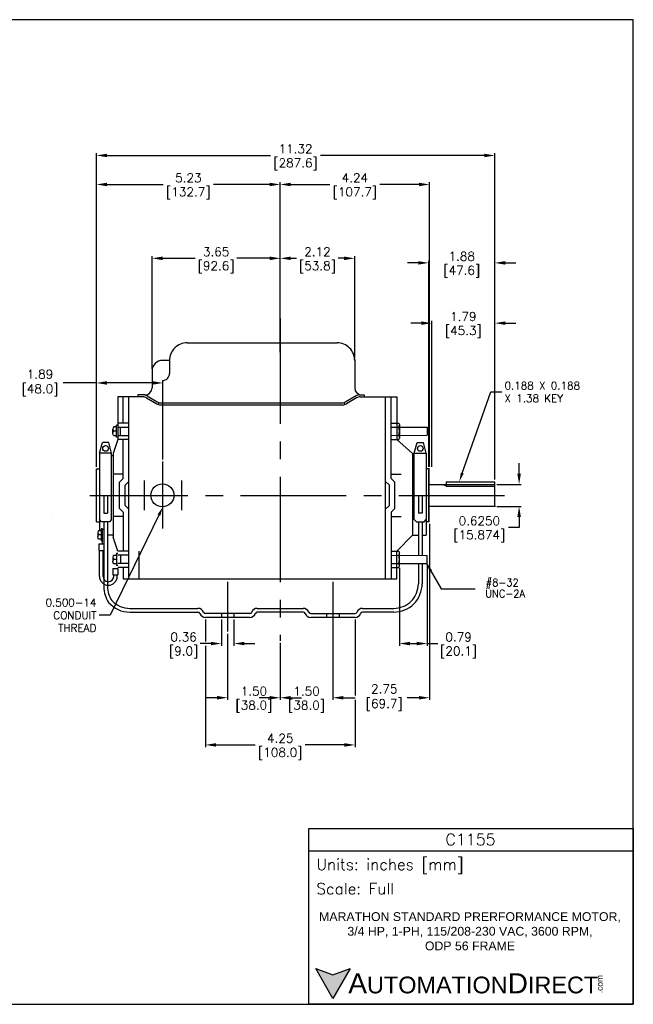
# Model space of a CAD drawing. Extents: x 897.4 to 937.4, y -8.5 to 19.5.
# Tile 2 of 2: x 920 to 937.4, y -8.5 to 19.5. Entities that reach past the tile are written whole.
import ezdxf
from ezdxf import colors
from ezdxf.entities.mleader import LeaderData, LeaderLine
from ezdxf.math import Vec2, Vec3

# ---------------------------------------------------------------- set-up
doc = ezdxf.new("R2010")
doc.units = 0
doc.header["$LTSCALE"] = 4
doc.header["$MEASUREMENT"] = 0
doc.linetypes.add('CENTER2', pattern=[1.125, 0.75, -0.125, 0.125, -0.125])
doc.layers.get('0').update_dxf_attribs({"linetype": 'CONTINUOUS'})
doc.layers.get('DEFPOINTS').update_dxf_attribs({"linetype": 'CONTINUOUS'})
for name, color, linetype in [('CENTER', 40, 'CENTER2'), ('DIMENSIONS', 140, 'CONTINUOUS'), ('DIMENSIONS @ 1', 140, 'CONTINUOUS'), ('TEXT', 140, 'CONTINUOUS')]:
    doc.layers.add(name, color=color, linetype=linetype)
doc.styles.add('\\M+2ABAC\\M+2A6A11', font='txt')
doc.styles.add('ROMANS', font='romans.shx')
doc.styles.get("Standard").update_dxf_attribs({"font": 'romans.shx'})
doc.dimstyles.new('DIMSTYLE_1', dxfattribs={"dimtxt": 0.1, "dimasz": 0.15, "dimexe": 0.18, "dimexo": 0.0625, "dimgap": 0.09, "dimtad": 0, "dimtih": 1, "dimtoh": 1, "dimdec": 3, "dimzin": 4, "dimdsep": 46, "dimtxsty": 'Standard', "dimcen": 0.09, "dimadec": 0, "dimazin": 0, "dimtp": 0.005, "dimtm": 0.005, "dimtfac": 1, "dimtdec": 3, "dimtofl": 0, "dimtmove": 0, "dimatfit": 3, "dimfxl": 0, "dimtolj": 1, "dimtzin": 4, "dimarcsym": 0})
doc.dimstyles.get("Standard").update_dxf_attribs({"dimtxt": 0.25, "dimasz": 0.3, "dimexe": 0.0625, "dimexo": 0.0625, "dimgap": 0.0625, "dimtad": 0, "dimtih": 1, "dimtoh": 1, "dimzin": 0, "dimdsep": 46, "dimtxsty": 'Standard', "dimcen": 0, "dimadec": 0, "dimazin": 0, "dimtfac": 1, "dimtofl": 0, "dimtmove": 0, "dimatfit": 3, "dimfxl": 0, "dimtolj": 1, "dimtzin": 0, "dimarcsym": 0})

# ---------------------------------------------------------------- blocks, each defined once
blk = doc.blocks.new('*D169')
at = {"layer": 'DEFPOINTS', "color": 0}
for p in [(933.471, 15.605), (922.148, 6.69), (933.471, 6.327)]:
    blk.add_point(p, dxfattribs=at)
at = {"layer": 'DIMENSIONS', "color": 0, "lineweight": -2}
for p, q in [((922.148, 6.753), (922.148, 15.667)), ((922.448, 15.605), (927.098, 15.605)), ((933.171, 15.605), (928.521, 15.605)), ((933.471, 6.39), (933.471, 15.667))]:
    blk.add_line(p, q, dxfattribs=at)
at = {"layer": 'DIMENSIONS', "color": 0}
for points in [[(922.448, 15.655), (922.448, 15.555), (922.148, 15.605)], [(933.171, 15.655), (933.171, 15.555), (933.471, 15.605)]]:
    blk.add_solid(points, dxfattribs=at)
at = {"layer": 'DIMENSIONS', "color": 0, "char_height": 0.25, "attachment_point": 5}
for s, insert in [('\\A1;11.32', (927.809, 15.792)), ('\\A1;[287.6]', (927.809, 15.352))]:
    blk.add_mtext(s, dxfattribs=dict(at, insert=insert))
blk = doc.blocks.new('*D140')
at = {"layer": 'DEFPOINTS', "color": 0}
for p in [(925.879, 2.067), (927.374, 1.804), (927.374, 0.184)]:
    blk.add_point(p, dxfattribs=at)
at = {"layer": 'DIMENSIONS', "color": 0, "lineweight": -2}
for p, q in [((925.879, 2.004), (925.879, 0.121)), ((927.374, 1.742), (927.374, 0.121)), ((925.579, 0.184), (925.279, 0.184)), ((927.674, 0.184), (927.974, 0.184))]:
    blk.add_line(p, q, dxfattribs=at)
at = {"layer": 'DIMENSIONS', "color": 0}
for points in [[(925.579, 0.234), (925.579, 0.134), (925.879, 0.184)], [(927.674, 0.234), (927.674, 0.134), (927.374, 0.184)]]:
    blk.add_solid(points, dxfattribs=at)
at = {"layer": 'DIMENSIONS', "color": 0, "char_height": 0.25, "attachment_point": 5}
for s, insert in [('\\A1;1.50', (926.626, 0.371)), ('\\A1;[38.0]', (926.626, -0.069))]:
    blk.add_mtext(s, dxfattribs=dict(at, insert=insert))
blk = doc.blocks.new('*D142')
at = {"layer": 'DEFPOINTS', "color": 0}
for p in [(931.615, 5.19), (928.869, 2.567), (931.615, 0.184)]:
    blk.add_point(p, dxfattribs=at)
at = {"layer": 'DIMENSIONS', "color": 0, "lineweight": -2}
for p, q in [((931.615, 5.127), (931.615, 0.121)), ((928.869, 2.504), (928.869, 0.121)), ((929.169, 0.184), (929.503, 0.184)), ((931.315, 0.184), (930.985, 0.184))]:
    blk.add_line(p, q, dxfattribs=at)
at = {"layer": 'DIMENSIONS', "color": 0}
for points in [[(929.169, 0.234), (929.169, 0.134), (928.869, 0.184)], [(931.315, 0.234), (931.315, 0.134), (931.615, 0.184)]]:
    blk.add_solid(points, dxfattribs=at)
at = {"layer": 'DIMENSIONS', "color": 0, "insert": (930.244, 0.184), "char_height": 0.25, "attachment_point": 5}
blk.add_mtext('\\A1; 2.75\\P [69.7]', dxfattribs=at)
blk = doc.blocks.new('*D143')
at = {"layer": 'DEFPOINTS', "color": 0}
for p in [(930.76, 3.945), (931.551, 4.004), (931.551, 1.725)]:
    blk.add_point(p, dxfattribs=at)
at = {"layer": 'DIMENSIONS', "color": 0, "lineweight": -2}
for p, q in [((931.551, 3.942), (931.551, 1.662)), ((930.76, 3.883), (930.76, 1.662)), ((931.06, 1.725), (931.251, 1.725)), ((931.551, 1.725), (931.851, 1.725))]:
    blk.add_line(p, q, dxfattribs=at)
at = {"layer": 'DIMENSIONS', "color": 0}
for points in [[(931.06, 1.775), (931.06, 1.675), (930.76, 1.725)], [(931.251, 1.775), (931.251, 1.675), (931.551, 1.725)]]:
    blk.add_solid(points, dxfattribs=at)
at = {"layer": 'DIMENSIONS', "color": 0, "char_height": 0.25, "attachment_point": 5}
for s, insert in [('\\A1;0.79', (932.443, 1.912)), ('\\A1;[20.1]', (932.443, 1.472))]:
    blk.add_mtext(s, dxfattribs=dict(at, insert=insert))
blk = doc.blocks.new('*D145')
at = {"layer": 'DEFPOINTS', "color": 0}
for p in [(933.471, 6.252), (933.471, 5.627), (934.163, 5.627)]:
    blk.add_point(p, dxfattribs=at)
at = {"layer": 'DIMENSIONS', "color": 0, "lineweight": -2}
for p, q in [((934.163, 6.552), (934.163, 6.852)), ((933.533, 6.252), (934.225, 6.252)), ((933.533, 5.627), (934.225, 5.627)), ((934.163, 5.327), (934.163, 5.027)), ((934.163, 5.027), (933.863, 5.027))]:
    blk.add_line(p, q, dxfattribs=at)
at = {"layer": 'DIMENSIONS', "color": 0}
for points in [[(934.113, 6.552), (934.213, 6.552), (934.163, 6.252)], [(934.113, 5.327), (934.213, 5.327), (934.163, 5.627)]]:
    blk.add_solid(points, dxfattribs=at)
at = {"layer": 'DIMENSIONS', "color": 0, "char_height": 0.25, "attachment_point": 5}
for s, insert in [('\\A1;0.6250', (933.033, 5.215)), ('\\A1;[15.874]', (933.033, 4.774))]:
    blk.add_mtext(s, dxfattribs=dict(at, insert=insert))
blk = doc.blocks.new('*D173')
at = {"layer": 'DEFPOINTS', "color": 0}
for p in [(927.374, 12.68), (927.374, 9.946), (923.729, 9.475)]:
    blk.add_point(p, dxfattribs=at)
at = {"layer": 'DIMENSIONS', "color": 0, "lineweight": -2}
for p, q in [((923.729, 9.538), (923.729, 12.742)), ((924.029, 12.68), (924.959, 12.68)), ((927.074, 12.68), (926.144, 12.68)), ((927.374, 10.008), (927.374, 12.742))]:
    blk.add_line(p, q, dxfattribs=at)
at = {"layer": 'DIMENSIONS', "color": 0}
for points in [[(924.029, 12.73), (924.029, 12.63), (923.729, 12.68)], [(927.074, 12.73), (927.074, 12.63), (927.374, 12.68)]]:
    blk.add_solid(points, dxfattribs=at)
at = {"layer": 'DIMENSIONS', "color": 0, "char_height": 0.25, "attachment_point": 5}
for s, insert in [('\\A1;3.65', (925.551, 12.867)), ('\\A1;[92.6]', (925.551, 12.427))]:
    blk.add_mtext(s, dxfattribs=dict(at, insert=insert))
blk = doc.blocks.new('*D168')
at = {"layer": 'DEFPOINTS', "color": 0}
for p in [(922.148, 9.136), (924.039, 6.901), (922.148, 6.69)]:
    blk.add_point(p, dxfattribs=at)
at = {"layer": 'DIMENSIONS', "color": 0, "lineweight": -2}
for p, q in [((922.148, 9.136), (921.201, 9.136)), ((922.148, 6.753), (922.148, 9.199)), ((923.739, 9.136), (922.448, 9.136)), ((924.039, 6.963), (924.039, 9.199))]:
    blk.add_line(p, q, dxfattribs=at)
at = {"layer": 'DIMENSIONS', "color": 0}
for points in [[(922.448, 9.186), (922.448, 9.086), (922.148, 9.136)], [(923.739, 9.186), (923.739, 9.086), (924.039, 9.136)]]:
    blk.add_solid(points, dxfattribs=at)
at = {"layer": 'DIMENSIONS', "color": 0, "insert": (920.46, 9.136), "char_height": 0.25, "attachment_point": 5}
blk.add_mtext('\\A1; 1.89\\P [48.0]', dxfattribs=at)
blk = doc.blocks.new('*D171')
at = {"layer": 'DEFPOINTS', "color": 0}
for p in [(929.49, 12.68), (927.374, 10.276), (929.49, 9.776)]:
    blk.add_point(p, dxfattribs=at)
at = {"layer": 'DIMENSIONS', "color": 0, "lineweight": -2}
for p, q in [((927.374, 10.338), (927.374, 12.742)), ((927.674, 12.68), (927.84, 12.68)), ((929.19, 12.68), (929.024, 12.68)), ((929.49, 9.838), (929.49, 12.742))]:
    blk.add_line(p, q, dxfattribs=at)
at = {"layer": 'DIMENSIONS', "color": 0}
for points in [[(927.674, 12.73), (927.674, 12.63), (927.374, 12.68)], [(929.19, 12.73), (929.19, 12.63), (929.49, 12.68)]]:
    blk.add_solid(points, dxfattribs=at)
at = {"layer": 'DIMENSIONS', "color": 0, "char_height": 0.25, "attachment_point": 5}
for s, insert in [('\\A1;2.12', (928.432, 12.867)), ('\\A1;[53.8]', (928.432, 12.427))]:
    blk.add_mtext(s, dxfattribs=dict(at, insert=insert))
blk = doc.blocks.new('*D158')
at = {"layer": 'DEFPOINTS', "color": 0}
for p in [(933.471, 12.55), (931.595, 6.69), (933.471, 6.327)]:
    blk.add_point(p, dxfattribs=at)
at = {"layer": 'DIMENSIONS', "color": 0, "lineweight": -2}
for p, q in [((931.595, 6.753), (931.595, 12.612)), ((933.471, 6.39), (933.471, 12.612)), ((931.295, 12.55), (930.995, 12.55)), ((933.771, 12.55), (934.071, 12.55))]:
    blk.add_line(p, q, dxfattribs=at)
at = {"layer": 'DIMENSIONS', "color": 0}
for points in [[(931.295, 12.6), (931.295, 12.5), (931.595, 12.55)], [(933.771, 12.6), (933.771, 12.5), (933.471, 12.55)]]:
    blk.add_solid(points, dxfattribs=at)
at = {"layer": 'DIMENSIONS', "color": 0, "char_height": 0.25, "attachment_point": 5}
for s, insert in [('\\A1;1.88', (932.533, 12.737)), ('\\A1;[47.6]', (932.533, 12.297))]:
    blk.add_mtext(s, dxfattribs=dict(at, insert=insert))
blk = doc.blocks.new('*D159')
at = {"layer": 'DEFPOINTS', "color": 0}
for p in [(933.471, 10.837), (931.686, 6.69), (933.471, 6.327)]:
    blk.add_point(p, dxfattribs=at)
at = {"layer": 'DIMENSIONS', "color": 0, "lineweight": -2}
for p, q in [((931.386, 10.837), (931.086, 10.837)), ((931.686, 6.753), (931.686, 10.9)), ((933.471, 6.39), (933.471, 10.9)), ((933.771, 10.837), (934.071, 10.837))]:
    blk.add_line(p, q, dxfattribs=at)
at = {"layer": 'DIMENSIONS', "color": 0}
for points in [[(931.386, 10.887), (931.386, 10.787), (931.686, 10.837)], [(933.771, 10.887), (933.771, 10.787), (933.471, 10.837)]]:
    blk.add_solid(points, dxfattribs=at)
at = {"layer": 'DIMENSIONS', "color": 0, "char_height": 0.25, "attachment_point": 5}
for s, insert in [('\\A1;1.79', (932.578, 11.025)), ('\\A1;[45.3]', (932.578, 10.584))]:
    blk.add_mtext(s, dxfattribs=dict(at, insert=insert))
blk = doc.blocks.new('*D172')
at = {"layer": 'DEFPOINTS', "color": 0}
for p in [(931.615, 14.78), (927.374, 10.276), (931.615, 6.69)]:
    blk.add_point(p, dxfattribs=at)
at = {"layer": 'DIMENSIONS', "color": 0, "lineweight": -2}
for p, q in [((927.374, 10.338), (927.374, 14.843)), ((931.615, 6.753), (931.615, 14.843)), ((927.674, 14.78), (928.783, 14.78)), ((931.315, 14.78), (930.206, 14.78))]:
    blk.add_line(p, q, dxfattribs=at)
at = {"layer": 'DIMENSIONS', "color": 0}
for points in [[(927.674, 14.83), (927.674, 14.73), (927.374, 14.78)], [(931.315, 14.83), (931.315, 14.73), (931.615, 14.78)]]:
    blk.add_solid(points, dxfattribs=at)
at = {"layer": 'DIMENSIONS', "color": 0, "char_height": 0.25, "attachment_point": 5}
for s, insert in [('\\A1;4.24', (929.495, 14.968)), ('\\A1;[107.7]', (929.495, 14.527))]:
    blk.add_mtext(s, dxfattribs=dict(at, insert=insert))
blk = doc.blocks.new('*D161')
at = {"layer": 'DEFPOINTS', "color": 0}
for p in [(928.869, 2.067), (927.374, 1.804), (928.869, 0.184)]:
    blk.add_point(p, dxfattribs=at)
at = {"layer": 'DIMENSIONS', "color": 0, "lineweight": -2}
for p, q in [((928.869, 2.004), (928.869, 0.121)), ((927.374, 1.742), (927.374, 0.121)), ((927.074, 0.184), (926.774, 0.184)), ((929.169, 0.184), (929.469, 0.184))]:
    blk.add_line(p, q, dxfattribs=at)
at = {"layer": 'DIMENSIONS', "color": 0}
for points in [[(927.074, 0.234), (927.074, 0.134), (927.374, 0.184)], [(929.169, 0.234), (929.169, 0.134), (928.869, 0.184)]]:
    blk.add_solid(points, dxfattribs=at)
at = {"layer": 'DIMENSIONS', "color": 0, "char_height": 0.25, "attachment_point": 5}
for s, insert in [('\\A1;1.50', (928.122, 0.371)), ('\\A1;[38.0]', (928.122, -0.069))]:
    blk.add_mtext(s, dxfattribs=dict(at, insert=insert))
blk = doc.blocks.new('*D170')
at = {"layer": 'DEFPOINTS', "color": 0}
for p in [(922.148, 14.78), (927.374, 10.276), (922.148, 6.69)]:
    blk.add_point(p, dxfattribs=at)
at = {"layer": 'DIMENSIONS', "color": 0, "lineweight": -2}
for p, q in [((922.148, 6.753), (922.148, 14.843)), ((927.374, 10.338), (927.374, 14.843)), ((922.448, 14.78), (924.05, 14.78)), ((927.074, 14.78), (925.472, 14.78))]:
    blk.add_line(p, q, dxfattribs=at)
at = {"layer": 'DIMENSIONS', "color": 0}
for points in [[(922.448, 14.83), (922.448, 14.73), (922.148, 14.78)], [(927.074, 14.83), (927.074, 14.73), (927.374, 14.78)]]:
    blk.add_solid(points, dxfattribs=at)
at = {"layer": 'DIMENSIONS', "color": 0, "char_height": 0.25, "attachment_point": 5}
for s, insert in [('\\A1;5.23', (924.761, 14.968)), ('\\A1;[132.7]', (924.761, 14.527))]:
    blk.add_mtext(s, dxfattribs=dict(at, insert=insert))
blk = doc.blocks.new('*D163')
at = {"layer": 'DEFPOINTS', "color": 0}
for p in [(925.701, 2.469), (926.056, 2.469), (925.701, 1.725)]:
    blk.add_point(p, dxfattribs=at)
at = {"layer": 'DIMENSIONS', "color": 0, "lineweight": -2}
for p, q in [((925.701, 2.406), (925.701, 1.662)), ((926.056, 2.406), (926.056, 1.662)), ((925.401, 1.725), (925.101, 1.725)), ((926.356, 1.725), (926.656, 1.725))]:
    blk.add_line(p, q, dxfattribs=at)
at = {"layer": 'DIMENSIONS', "color": 0}
for points in [[(925.401, 1.775), (925.401, 1.675), (925.701, 1.725)], [(926.356, 1.775), (926.356, 1.675), (926.056, 1.725)]]:
    blk.add_solid(points, dxfattribs=at)
at = {"layer": 'DIMENSIONS', "color": 0, "char_height": 0.25, "attachment_point": 5}
for s, insert in [('\\A1;0.36', (924.628, 1.912)), ('\\A1;[9.0]', (924.628, 1.472))]:
    blk.add_mtext(s, dxfattribs=dict(at, insert=insert))
blk = doc.blocks.new('*D167')
at = {"layer": 'DEFPOINTS', "color": 0}
for p in [(925.248, 2.469), (929.5, 2.469), (929.5, -1.158)]:
    blk.add_point(p, dxfattribs=at)
at = {"layer": 'DIMENSIONS', "color": 0, "lineweight": -2}
for p, q in [((925.248, 2.406), (925.248, 1.787)), ((929.5, 2.406), (929.5, 0.246)), ((925.248, 1.662), (925.248, -1.22)), ((929.5, 0.121), (929.5, -1.22)), ((925.548, -1.158), (926.663, -1.158)), ((929.2, -1.158), (928.085, -1.158))]:
    blk.add_line(p, q, dxfattribs=at)
at = {"layer": 'DIMENSIONS', "color": 0}
for points in [[(925.548, -1.108), (925.548, -1.208), (925.248, -1.158)], [(929.2, -1.108), (929.2, -1.208), (929.5, -1.158)]]:
    blk.add_solid(points, dxfattribs=at)
at = {"layer": 'DIMENSIONS', "color": 0, "char_height": 0.25, "attachment_point": 5}
for s, insert in [('\\A1;4.25', (927.374, -0.97)), ('\\A1;[108.0]', (927.374, -1.411))]:
    blk.add_mtext(s, dxfattribs=dict(at, insert=insert))

msp = doc.modelspace()

# ---------------------------------------------------------------- hatches: boundary and pattern name
at = {"layer": 'TEXT'}
msp.add_hatch(color=256, dxfattribs=at).paths.add_polyline_path([(929.36413, -7.5143), (928.87304, -7.69305), (928.38194, -7.5143), (928.87304, -8.36491)])

# ---------------------------------------------------------------- linework, layer by layer
for p, q in [((924.72628, 10.27575), (928.99001, 10.27575)), ((929.49018, 9.80558), (929.49018, 8.99364)), ((924.2261, 9.77558), (924.0287, 9.77558)), ((924.2261, 9.77558), (924.2261, 9.40241)), ((923.7286, 9.50547), (923.7286, 8.99472)), ((922.75954, 8.74158), (922.75954, 7.53041)), ((923.47248, 8.74158), (922.75954, 8.74158)), ((922.91336, 7.99058), (922.91336, 8.74158)), ((923.07341, 3.56881), (923.07341, 8.74158)), ((923.32346, 8.79588), (923.32346, 8.74158)), ((923.52853, 8.79588), (923.32346, 8.79588)), ((923.57374, 8.71406), (923.86358, 8.54398)), ((923.5885, 8.76836), (923.87834, 8.59827)), ((929.52757, 8.76836), (929.23775, 8.59827)), ((929.54232, 8.71406), (929.25249, 8.54398)), ((929.62883, 8.79588), (929.75526, 8.79588)), ((929.64359, 8.74158), (930.68386, 8.74158)), ((929.75526, 8.79588), (929.75526, 8.74181)), ((930.36998, 3.56881), (930.36998, 8.74158)), ((930.53004, 6.41787), (930.53004, 8.74158)), ((930.68386, 8.74158), (930.68386, 7.53041)), ((923.91237, 8.52346), (923.92714, 8.57775)), ((923.92523, 8.57075), (929.1366, 8.57075)), ((923.96288, 8.51646), (929.15319, 8.51646)), ((929.18895, 8.57775), (929.20371, 8.52346)), ((922.70279, 7.88404), (922.64777, 7.88404)), ((922.71779, 7.58994), (922.71779, 7.93105)), ((922.7578, 7.93105), (922.71779, 7.93105)), ((923.07341, 7.99058), (922.75954, 7.99058)), ((922.75954, 7.87553), (923.07341, 7.87553)), ((922.83333, 7.64546), (922.83333, 7.87553)), ((930.53004, 7.99057), (930.7401, 7.99057)), ((930.53004, 7.87553), (931.55105, 7.87553)), ((930.7401, 7.99057), (930.76011, 7.95592)), ((930.76011, 7.95592), (930.76011, 7.56506)), ((931.55105, 7.87553), (931.55105, 7.64888)), ((922.61776, 7.69872), (922.61776, 7.82227)), ((922.71779, 7.76049), (922.64777, 7.76049)), ((922.64777, 7.63695), (922.70529, 7.63695)), ((922.7578, 7.58994), (922.71779, 7.58994)), ((922.75954, 7.64546), (923.07341, 7.64546)), ((930.53004, 7.64546), (931.55105, 7.64888)), ((930.7401, 7.53041), (930.76011, 7.56506)), ((922.23713, 7.13515), (922.31947, 7.4424)), ((922.49892, 7.4424), (922.31947, 7.4424)), ((922.58125, 7.13515), (922.49892, 7.4424)), ((922.75954, 7.53041), (922.62826, 7.13028)), ((923.07341, 7.53041), (922.75954, 7.53041)), ((922.91336, 6.41787), (922.91336, 7.53041)), ((930.53004, 7.53041), (930.7401, 7.53041)), ((930.68386, 7.53041), (931.13513, 7.13028)), ((931.18216, 7.13515), (931.26448, 7.4424)), ((931.26448, 7.4424), (931.44393, 7.4424)), ((931.52627, 7.13515), (931.44393, 7.4424)), ((922.23713, 7.13515), (922.23713, 4.94302)), ((922.58125, 7.13515), (922.23713, 7.13515)), ((922.58125, 5.24963), (922.58125, 7.13515)), ((922.62826, 7.06776), (922.58125, 7.06776)), ((922.62826, 7.13028), (922.62826, 4.74945)), ((931.13513, 7.13028), (931.18216, 7.13028)), ((931.13513, 7.13028), (931.13513, 4.81198)), ((931.18216, 7.13515), (931.52627, 7.13515)), ((931.18216, 5.24963), (931.18216, 7.13515)), ((931.52627, 7.13515), (931.52627, 4.81198)), ((922.1481, 5.18961), (922.1481, 6.69013)), ((922.1481, 6.69013), (922.23713, 6.69013)), ((922.91336, 6.54008), (922.62826, 6.54008)), ((930.53004, 6.54008), (930.81513, 6.54008)), ((931.61529, 6.69013), (931.52627, 6.69013)), ((931.59529, 5.18961), (931.59529, 6.69013)), ((931.6099, 5.18961), (931.6099, 6.69013)), ((922.91336, 6.41787), (922.80832, 6.31283)), ((922.80832, 5.56689), (922.80832, 6.31283)), ((923.07341, 6.33501), (922.96838, 6.22998)), ((922.96838, 5.64977), (922.96838, 6.22998)), ((930.36998, 6.33501), (930.47501, 6.22998)), ((930.47501, 5.64977), (930.47501, 6.22998)), ((930.53004, 6.41787), (930.63507, 6.31283)), ((930.63507, 5.56689), (930.63507, 6.31283)), ((931.6153, 6.25234), (933.47086, 6.25234)), ((932.07884, 6.2069), (931.9691, 6.25234)), ((932.08799, 6.32738), (933.47086, 6.32738)), ((932.08799, 6.32738), (932.08799, 6.25234)), ((932.08799, 6.25234), (932.08799, 6.20409)), ((932.09798, 6.20308), (933.47086, 6.20308)), ((933.47086, 5.62738), (933.47086, 6.32738)), ((922.35567, 5.93987), (922.35567, 5.43284)), ((922.4627, 5.93987), (922.4627, 5.43284)), ((931.3007, 5.93987), (931.3007, 5.43284)), ((931.40773, 5.93987), (931.40773, 5.43284)), ((923.07341, 5.54473), (922.96838, 5.64977)), ((930.36998, 5.54473), (930.47501, 5.64977)), ((931.6153, 5.62738), (933.49086, 5.62738)), ((922.35567, 5.43284), (922.4627, 5.43284)), ((922.91336, 5.33966), (922.62826, 5.33966)), ((922.91336, 5.46185), (922.80832, 5.56689)), ((922.91336, 5.46185), (922.91336, 4.34932)), ((930.53004, 5.46185), (930.63507, 5.56689)), ((930.53004, 5.46185), (930.53004, 3.56881)), ((930.53004, 5.33966), (930.81513, 5.33966)), ((931.40773, 5.43284), (931.3007, 5.43284)), ((922.1481, 5.18961), (922.23713, 5.18961)), ((922.29715, 5.18961), (922.23713, 5.24963)), ((922.52123, 5.18961), (922.29715, 5.18961)), ((922.35568, 5.18961), (922.36118, 3.33576)), ((922.46271, 5.18961), (922.46271, 3.34858)), ((922.58125, 5.24963), (922.52123, 5.18961)), ((931.18216, 5.24963), (931.24217, 5.18961)), ((931.24217, 5.18961), (931.46625, 5.18961)), ((931.30068, 5.18961), (931.30068, 4.23277)), ((931.40772, 5.18961), (931.40772, 4.23241)), ((931.46625, 5.18961), (931.52627, 5.24963)), ((931.6099, 5.18961), (931.52627, 5.18961)), ((922.18561, 4.88125), (922.18561, 4.75771)), ((922.21562, 4.94302), (922.27064, 4.94302)), ((922.28564, 4.81948), (922.21562, 4.81948)), ((922.32566, 4.99004), (922.28564, 4.99004)), ((922.28564, 4.99004), (922.28564, 4.64892)), ((922.32566, 4.55798), (922.32566, 4.99004)), ((922.32566, 4.97653), (922.35567, 4.97653)), ((922.62826, 4.81198), (922.46271, 4.81198)), ((930.68386, 4.34931), (931.13513, 4.81198)), ((931.13513, 4.81198), (931.30068, 4.81198)), ((931.40772, 4.81198), (931.52627, 4.81198)), ((922.27064, 4.69594), (922.21562, 4.69594)), ((922.21562, 4.55798), (922.35567, 4.55798)), ((922.21562, 4.55798), (922.21562, 4.37543)), ((922.32566, 4.64892), (922.28564, 4.64892)), ((922.75954, 4.34932), (922.62826, 4.74945)), ((922.21562, 4.37543), (922.35567, 4.37543)), ((922.23563, 3.63561), (922.23563, 4.37543)), ((922.33566, 3.63561), (922.33566, 4.37543)), ((922.64777, 4.24278), (922.70529, 4.24278)), ((922.7578, 4.2898), (922.71779, 4.2898)), ((922.71779, 4.2898), (922.71779, 3.94868)), ((923.07341, 4.34932), (922.75954, 4.34932)), ((923.07341, 4.23428), (922.75954, 4.23428)), ((922.83333, 4.23428), (922.83333, 4.0042)), ((923.35954, 3.56881), (923.35954, 4.34932)), ((930.53004, 4.34931), (930.7401, 4.34931)), ((930.53004, 4.23428), (931.55105, 4.23086)), ((930.68386, 3.56881), (930.68386, 4.34931)), ((930.7401, 4.34931), (930.76011, 4.31466)), ((930.76011, 3.92381), (930.76011, 4.31466)), ((931.55105, 4.0042), (931.55105, 4.23086)), ((922.61776, 4.18101), (922.61776, 4.05747)), ((922.71779, 4.11924), (922.64777, 4.11924)), ((922.70279, 3.9957), (922.64777, 3.9957)), ((922.7578, 3.94868), (922.71779, 3.94868)), ((923.07341, 4.0042), (922.75954, 4.0042)), ((930.53004, 4.0042), (931.55105, 4.0042)), ((930.7401, 3.88916), (930.76011, 3.92381)), ((931.30068, 4.0042), (931.30068, 3.42617)), ((931.40772, 4.0042), (931.40772, 3.42617)), ((922.6195, 3.85775), (922.75954, 3.85775)), ((922.6195, 3.85775), (922.6195, 3.67519)), ((922.6195, 3.67519), (922.75954, 3.67519)), ((922.6395, 3.63561), (922.6395, 3.67519)), ((922.73954, 3.63561), (922.73954, 3.67519)), ((923.07341, 3.88916), (922.75954, 3.88916)), ((922.75954, 3.85775), (922.75954, 3.67519)), ((922.91336, 3.88916), (922.91336, 3.56881)), ((930.53004, 3.88916), (930.7401, 3.88916)), ((922.91336, 3.56881), (930.68386, 3.56881)), ((922.69685, 2.72594), (922.69795, 2.72594)), ((923.09722, 2.6189), (925.03476, 2.61889)), ((923.09737, 2.72594), (925.03476, 2.72593)), ((926.50864, 2.57587), (925.24838, 2.57587)), ((925.70095, 2.57587), (925.70095, 2.46884)), ((926.05608, 2.57587), (926.05608, 2.46884)), ((926.72225, 2.72593), (928.02571, 2.72593)), ((928.02571, 2.61889), (926.72225, 2.61889)), ((928.23933, 2.57587), (929.49959, 2.57587)), ((928.6919, 2.57587), (928.6919, 2.46884)), ((929.04703, 2.57587), (929.04703, 2.46884)), ((929.7132, 2.72593), (930.60044, 2.72593)), ((930.60044, 2.61889), (929.7132, 2.61889)), ((926.50864, 2.46884), (925.24838, 2.46884)), ((929.49959, 2.46884), (928.23933, 2.46884))]:
    msp.add_line(p, q)
for centre, radius in [((922.40919, 7.27378), 0.08003), ((931.3542, 7.27378), 0.08003), ((924.02315, 5.93987), 0.32812)]:
    msp.add_circle(centre, radius)
for centre, radius, start, end in [((924.72628, 9.77558), 0.50017, 90.000034, 180.000068), ((928.99001, 9.77558), 0.50017, 0, 90.000034), ((924.0287, 9.47547), 0.3001, 90.000034, 180.000068), ((924.02605, 9.40473), 0.20007, 270.000109, 0.000137), ((923.52853, 8.99596), 0.20007, 270.000109, 359.644046), ((929.69024, 8.99596), 0.20007, 180.663161, 270.000109), ((923.47248, 8.54151), 0.20007, 59.592789, 90.000034), ((923.48724, 8.59581), 0.20007, 59.592789, 90.000034), ((929.62883, 8.59581), 0.20007, 90.000034, 120.407211), ((929.64359, 8.54151), 0.20007, 90.000034, 120.407211), ((923.96484, 8.71651), 0.20007, 239.59298, 270.000109), ((923.9796, 8.77082), 0.20007, 239.59298, 270.000109), ((929.13647, 8.77082), 0.20007, 270.000109, 300.407211), ((929.15123, 8.71651), 0.20007, 270.000109, 300.407211), ((922.70279, 7.89904), 0.015, 269.999966, 0), ((930.66743, 7.93305), 0.09269, 321.642011, 0.000137), ((930.41938, 7.7605), 0.34074, 340.268386, 19.731614), ((922.70279, 7.62195), 0.015, 0, 90.000034), ((930.66743, 7.58793), 0.09269, 0, 38.358016), ((932.09798, 6.2531), 0.05002, 247.499867, 270.000109), ((922.27064, 4.95803), 0.015, 269.999966, 0), ((922.27064, 4.68093), 0.015, 0, 90.000034), ((922.70279, 4.25779), 0.015, 269.999966, 0), ((930.66743, 4.29179), 0.09269, 321.642011, 0.000137), ((930.41938, 4.11925), 0.34074, 340.268386, 19.731614), ((922.70279, 3.98069), 0.015, 0, 90.000034), ((930.66743, 3.94668), 0.09269, 0, 38.358016), ((922.48758, 3.63561), 0.25196, 180, 0), ((922.48758, 3.63561), 0.15192, 180, 0), ((930.60044, 3.42617), 0.80728, 270.000109, 0.000137), ((930.60044, 3.42617), 0.70024, 270.000109, 0.000137), ((923.16846, 3.33576), 0.80728, 180.00007, 213.237869), ((923.16295, 3.34858), 0.70024, 180.00007, 215.104478), ((923.09966, 3.42617), 0.80728, 221.308186, 270.000002), ((923.09966, 3.42617), 0.70024, 223.304431, 270.000002), ((925.03476, 2.55887), 0.16706, 19.8288, 90.000034), ((925.03476, 2.55887), 0.06002, 19.829528, 90.000034), ((925.24838, 2.63589), 0.16706, 199.828184, 270.000109), ((925.24838, 2.63589), 0.06002, 199.827186, 270.000109), ((926.50864, 2.63589), 0.06002, 270.000109, 340.172196), ((926.50864, 2.63589), 0.16706, 270.000109, 340.171816), ((926.72225, 2.55887), 0.16706, 90.000034, 160.171214), ((926.72225, 2.55887), 0.06002, 90.000034, 160.170482), ((928.02571, 2.55887), 0.16706, 19.8288, 90.000034), ((928.02571, 2.55887), 0.06002, 19.829528, 90.000034), ((928.23933, 2.63589), 0.16706, 199.828184, 270.000109), ((928.23933, 2.63589), 0.06002, 199.827804, 270.000109), ((929.49959, 2.63589), 0.06002, 270.000109, 340.172196), ((929.49959, 2.63589), 0.16706, 270.000109, 340.171816), ((929.7132, 2.55887), 0.16706, 90.000034, 160.171214), ((929.7132, 2.55887), 0.06002, 90.000034, 160.1711)]:
    msp.add_arc(centre, radius, start, end)
for points in [[(922.64777, 7.88404), (922.63777, 7.87167), (922.61776, 7.84697), (922.61776, 7.82227), (922.61776, 7.79756), (922.63776, 7.77285), (922.64777, 7.7605)], [(922.64777, 7.63695), (922.63776, 7.64931), (922.61776, 7.67401), (922.61776, 7.69872), (922.61776, 7.72343), (922.63776, 7.74814), (922.64777, 7.76049)], [(922.21562, 4.94302), (922.20562, 4.93067), (922.18561, 4.90596), (922.18561, 4.88125), (922.18561, 4.85655), (922.20561, 4.83184), (922.21562, 4.81948)], [(922.21562, 4.69594), (922.20562, 4.7083), (922.18561, 4.733), (922.18561, 4.75771), (922.18561, 4.78242), (922.20562, 4.80713), (922.21562, 4.81948)], [(922.64777, 4.24278), (922.63776, 4.23043), (922.61776, 4.20572), (922.61776, 4.18101), (922.61776, 4.15631), (922.63776, 4.1316), (922.64777, 4.11924)], [(922.64777, 3.9957), (922.63777, 4.00806), (922.61776, 4.03276), (922.61776, 4.05747), (922.61776, 4.08218), (922.63776, 4.10689), (922.64777, 4.11924)]]:
    msp.add_open_spline(points, degree=3, knots=[0, 0, 0, 0, 1, 1, 1, 2, 2, 2, 2])
at = {"layer": 'CENTER'}
for p, q in [((927.37399, 10.97028), (927.37399, 1.80447)), ((924.03875, 5.00121), (924.03875, 6.90067)), ((923.50857, 6.36604), (923.50857, 5.51369)), ((924.56893, 6.36604), (924.56893, 5.51369)), ((933.74754, 5.92256), (921.96249, 5.92256)), ((925.87852, 3.48147), (925.87852, 2.06671)), ((928.86946, 3.48147), (928.86946, 2.06671))]:
    msp.add_line(p, q, dxfattribs=at)
at = {"layer": 'DEFPOINTS'}
msp.add_lwpolyline([(897.40933, -8.5339), (937.40933, -8.5339), (937.40933, 19.4661), (897.40933, 19.4661)], close=True, dxfattribs=at)
at = {"layer": 'TEXT'}
for p, q in [((920.87786, 5.39677), (920.87786, 5.39677)), ((920.87786, 5.39677), (920.87786, 5.39677)), ((928.1848, -4.16859), (937.40933, -4.16859))]:
    msp.add_line(p, q, dxfattribs=at)
for points in [[(928.1848, -8.5339), (928.1848, -3.53274), (937.40933, -3.53274), (937.40933, -8.5339)], [(929.36413, -7.5143), (928.87304, -8.36491), (928.38194, -7.5143), (928.87304, -7.69305)]]:
    msp.add_lwpolyline(points, close=True, dxfattribs=at)

# ---------------------------------------------------------------- texts
at = {"layer": 'TEXT', "width": 0.946521}
for s, p in [('#8-32', (933.2123, 3.35202)), ('UNC-2A', (933.19999, 3.0372))]:
    msp.add_text(s, height=0.216375, dxfattribs=at).set_placement(p)
at = {"layer": 'TEXT'}
for s, insert, char_height, width, attachment_point, style in [('C1155', (932.78275, -3.84628), 0.32884, 6.1898885, 5, 'ROMANS'), (' Units: inches [mm]', (928.1848, -4.61053), 0.3179258, 9.2245261, 4, 'ROMANS'), (' Scale: Full', (928.1848, -5.24638), 0.3179258, 9.2245261, 4, 'ROMANS'), ('{\\fArial|b0|i0|c0|p34;     \\H1.2x;A\\H0.8333x;UTOMATION\\H1.2x;D\\H0.8333x;IRECT}', (928.38194, -7.9396), 0.4768887, 8.0783371, 4, '\\M+2ABAC\\M+2A6A11')]:
    msp.add_mtext(s, dxfattribs=dict(at, insert=insert, char_height=char_height, width=width, attachment_point=attachment_point, style=style))
at = {"layer": 'TEXT', "insert": (932.76671, -6.45856), "char_height": 0.25, "width": 8.8960384, "attachment_point": 5}
msp.add_mtext('\\A1;{\\fArial|b0|i0|c0|p34;MARATHON STANDARD PRERFORMANCE MOTOR, 3/4 HP, 1-PH, 115/208-230 VAC, 3600 RPM, \\PODP 56 FRAME}', dxfattribs=at)
at = {"layer": 'TEXT', "insert": (936.36904, -8.21918), "char_height": 0.1716799, "width": 0.508746, "attachment_point": 1, "rotation": 90, "style": '\\M+2ABAC\\M+2A6A11'}
msp.add_mtext('{\\fArial|b0|i0|c0|p34;.com}', dxfattribs=at)

# ---------------------------------------------------------------- dimensions: what is measured, and where the dimension line sits
at = {"layer": 'DIMENSIONS @ 1'}
for base, p1, p2, picture, middle in [((933.47086, 15.60481), (922.1481, 6.69013), (933.47086, 6.32738), '*D169', (927.80948, 15.60481)), ((922.1481, 14.7801), (927.37399, 10.27575), (922.1481, 6.69013), '*D170', (924.76104, 14.7801)), ((931.61529, 14.7801), (927.37399, 10.27575), (931.61529, 6.69013), '*D172', (929.49464, 14.7801)), ((927.37399, 12.67976), (923.7286, 9.47547), (927.37399, 9.94575), '*D173', (925.55129, 12.67976)), ((929.49018, 12.67976), (927.37399, 10.27575), (929.49018, 9.77558), '*D171', (928.43209, 12.67976)), ((933.47086, 12.54982), (931.59529, 6.69013), (933.47086, 6.32738), '*D158', (932.53307, 12.54982)), ((933.47086, 10.83747), (931.68575, 6.69013), (933.47086, 6.32738), '*D159', (932.5783, 10.83747)), ((931.55105, 1.72477), (930.76011, 3.94522), (931.55105, 4.0042), '*D143', (932.44331, 1.72477)), ((925.70095, 1.72477), (926.05608, 2.46884), (925.70095, 2.46884), '*D163', (924.62773, 1.72477)), ((929.49959, -1.1576), (925.24838, 2.46884), (929.49959, 2.46884), '*D167', (927.37398, -1.1576)), ((927.37399, 0.18392), (925.87852, 2.06671), (927.37399, 1.80447), '*D140', (926.62625, 0.18392)), ((928.86946, 0.18392), (927.37399, 1.80447), (928.86946, 2.06671), '*D161', (928.12173, 0.18392))]:
    dim = msp.add_linear_dim(base=base, p1=p1, p2=p2, dimstyle='Standard', override={"dimscale": 1, "dimpost": '\\X', "dimtix": 0, "dimtofl": 0, "dimtmove": 0, "dimatfit": 3}, dxfattribs=at)
    dim.commit()
    dim.dimension.update_dxf_attribs({"geometry": picture, "text_midpoint": middle})
for base, p1, p2, picture, middle, dimtype in [((922.1481, 9.13638), (924.03875, 6.90067), (922.1481, 6.69013), '*D168', (920.4595, 9.13638), 160), ((931.61529, 0.18392), (928.86946, 2.56671), (931.61529, 5.18961), '*D142', (930.24365, 0.18392), 128)]:
    dim = msp.add_linear_dim(base=base, p1=p1, p2=p2, text=' <>', dimstyle='Standard', override={"dimscale": 1, "dimpost": '\\X', "dimtix": 0, "dimtofl": 0, "dimtmove": 0, "dimatfit": 3}, dxfattribs=at)
    dim.commit()
    dim.dimension.update_dxf_attribs({"geometry": picture, "text_midpoint": middle, "dimtype": dimtype})
dim = msp.add_linear_dim(base=(934.16288, 5.62738), p1=(933.47086, 6.25234), p2=(933.47086, 5.62738), angle=90, dimstyle='Standard', override={"dimscale": 1, "dimdec": 4, "dimpost": '\\X', "dimtix": 0, "dimtofl": 0, "dimtmove": 0, "dimatfit": 3}, dxfattribs=at)
dim.commit()
dim.dimension.update_dxf_attribs({"geometry": '*D145', "text_midpoint": (933.03252, 5.02738)})

# ---------------------------------------------------------------- leaders
at = {"layer": 'TEXT'}
msp.add_leader([(931.53105, 4.0042), (931.94997, 3.28003), (932.91673, 3.28003)], dimstyle='DIMSTYLE_1', override={"dimasz": 0.25}, dxfattribs=at)
ml = msp.add_multileader_mtext('Standard', dxfattribs=at)
ml.set_content('0.188 X 0.188\\PX 1.38 KEY', color=256)
ml.set_leader_properties()
ml.build(insert=Vec2(0, 0))
ml.multileader.update_dxf_attribs({"text_left_attachment_type": 2, "text_right_attachment_type": 2, "dogleg_length": 0.36, "arrow_head_size": 0.25965})
ctx = ml.context
ctx.base_point, ctx.char_height, ctx.arrow_head_size, ctx.landing_gap_size, ctx.plane_origin = Vec3(933.66888, 8.88002), 0.216375, 0.25965, 0.0779, Vec3(932.46316, 6.24154)
ctx.left_attachment, ctx.right_attachment = 2, 2
notes = []
notes.append((ctx, [(0, (1, 1, 0), (933.3573, 8.88002), (1, 0), 0.31158, [(0, [(932.46316, 6.32944)], 0, [])])]))
ctx.mtext.insert, ctx.mtext.flow_direction = Vec3(933.74677, 9.16852), 5
ml = msp.add_multileader_mtext('Standard', dxfattribs=at)
ml.set_content('0.500-14\\PCONDUIT\\PTHREAD', color=256)
ml.set_leader_properties()
ml.build(insert=Vec2(0, 0))
ml.multileader.update_dxf_attribs({"text_left_attachment_type": 2, "text_right_attachment_type": 2, "dogleg_length": 0.36, "arrow_head_size": 0.25965})
ctx = ml.context
ctx.base_point, ctx.char_height, ctx.arrow_head_size, ctx.landing_gap_size, ctx.plane_origin = Vec3(920.5139, 2.52854), 0.216375, 0.25965, 0.0779, Vec3(925.35043, 5.602)
ctx.left_attachment, ctx.right_attachment, ctx.text_align_type = 2, 2, 2
notes.append((ctx, [(1, (1, 1, 0), (922.53711, 2.52854), (-1, 0), 0.31158, [(0, [(924.03875, 5.61212)], 0, [])])]))
ctx.mtext.insert, ctx.mtext.alignment, ctx.mtext.flow_direction = Vec3(922.14763, 2.99735), 3, 5
for ctx, leaders in notes:
    for number, flags, end, landing, length, lines in leaders:
        leader = LeaderData()
        leader.index, (leader.has_last_leader_line, leader.has_dogleg_vector, leader.attachment_direction) = number, flags
        leader.last_leader_point, leader.dogleg_vector, leader.dogleg_length = Vec3(end), Vec3(landing), length
        for number, points, colour, breaks in lines:
            line = LeaderLine()
            line.index, line.vertices, line.color, line.breaks = number, Vec3.list(points), colors.encode_raw_color(colour), breaks
            leader.lines.append(line)
        ctx.leaders.append(leader)

doc.saveas('drawing.dxf')
